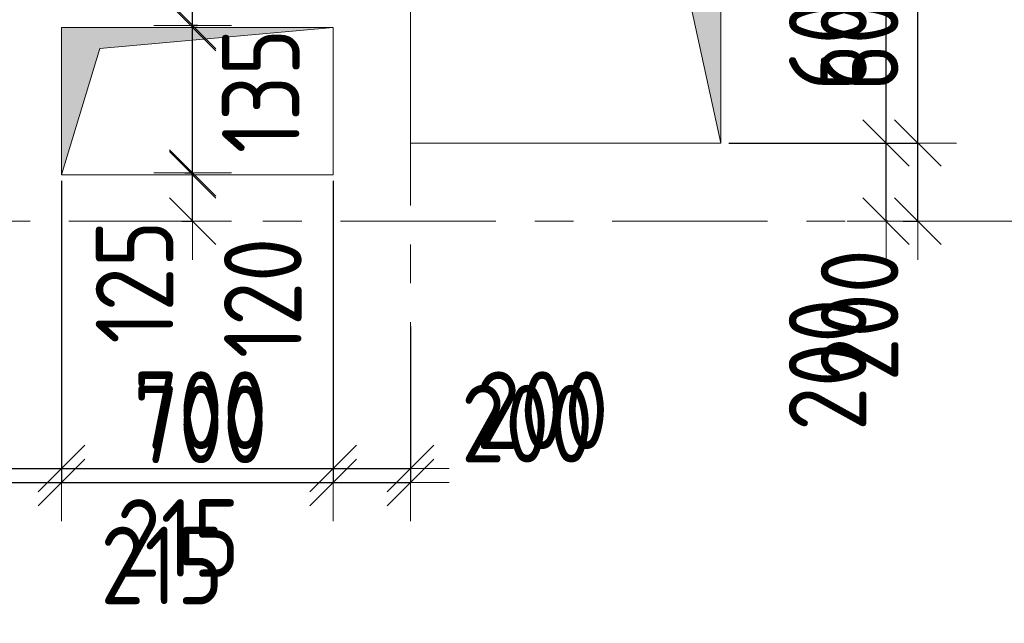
# Model space of a CAD drawing. Header units: metres. Extents: x -38 to 89, y -15 to 21.
# Tile 54 of 129: x 42.04 to 44.58, y 7.96 to 9.52. Entities that reach past the tile are written whole.
import ezdxf

# ---------------------------------------------------------------- set-up
doc = ezdxf.new("R2010")
doc.units = ezdxf.units.M
doc.header["$PDMODE"] = 65
doc.linetypes.add('______11', pattern=[0.5, 0.4, -0.05, 0, -0.05])
doc.linetypes.add('______5', pattern=[1.1, 0.8, -0.1, 0.1, -0.1])
for name, color, linetype, lineweight in [('XR$2$Осевая линия (1)', 7, '______5', 13), ('XR$3$Перекрытие (1)', 7, 'Continuous', 35), ('XR$4$Размерная линия (1)', 7, 'Continuous', 13), ('XR$5$Размерная линия (1)', 7, 'Continuous', 13)]:
    doc.layers.add(name, color=color, linetype=linetype, lineweight=lineweight)
doc.layers.add('XR$3$Макрос проема_ отверстия', color=7, linetype='Continuous', lineweight=13, true_color=0x2d2d2d)
doc.styles.add('ISOCPEUR', font='txt')
doc.dimstyles.new('DIMSTYLE_3', dxfattribs={"dimtxt": 0.2, "dimasz": 0.2, "dimexe": 0, "dimexo": 0, "dimgap": 0.1, "dimtad": 2, "dimdec": 0, "dimlfac": 1000, "dimrnd": 5, "dimzin": 12, "dimdsep": 46, "dimtxsty": 'ISOCPEUR', "dimblk1": 'ALL_ML_STRICH', "dimblk2": 'ALL_ML_STRICH', "dimsah": 1, "dimcen": 0, "dimclrd": 7, "dimclre": 256, "dimclrt": 7, "dimadec": 0, "dimazin": 0, "dimtfac": 1, "dimtdec": 0, "dimtix": 1, "dimtmove": 2, "dimatfit": 3, "dimfxl": 0, "dimtzin": 0, "dimlwd": 0, "dimlwe": -3, "dimarcsym": 0})
doc.dimstyles.new('DIMSTYLE_6', dxfattribs={"dimtxt": 0.2, "dimasz": 0.2, "dimexe": 0, "dimexo": 0, "dimgap": 0.1, "dimtad": 2, "dimdec": 0, "dimlfac": 1000, "dimrnd": 5, "dimzin": 12, "dimdsep": 46, "dimtxsty": 'ISOCPEUR', "dimblk1": 'ALL_ML_STRICH', "dimblk2": 'ALL_ML_STRICH', "dimsah": 1, "dimcen": 0, "dimclrd": 7, "dimclre": 256, "dimclrt": 7, "dimadec": 0, "dimazin": 0, "dimtfac": 1, "dimtdec": 0, "dimtix": 1, "dimtmove": 2, "dimatfit": 3, "dimfxl": 0, "dimtvp": 1.2, "dimtzin": 0, "dimlwd": 0, "dimlwe": -3, "dimarcsym": 0})
doc.dimstyles.new('DIMSTYLE_7', dxfattribs={"dimtxt": 0.2, "dimasz": 0.2, "dimexe": 0, "dimexo": 0, "dimgap": 0.1, "dimtad": 0, "dimdec": 0, "dimlfac": 1000, "dimrnd": 5, "dimzin": 12, "dimdsep": 46, "dimtxsty": 'ISOCPEUR', "dimblk1": 'ALL_ML_STRICH', "dimblk2": 'ALL_ML_STRICH', "dimsah": 1, "dimcen": 0, "dimclrd": 7, "dimclre": 256, "dimclrt": 7, "dimadec": 0, "dimazin": 0, "dimtfac": 1, "dimtdec": 0, "dimtix": 1, "dimtmove": 2, "dimatfit": 3, "dimfxl": 0, "dimtvp": 1.2, "dimtzin": 0, "dimlwd": 0, "dimlwe": -3, "dimarcsym": 0})

# ---------------------------------------------------------------- blocks, each defined once
blk = doc.blocks.new('Отображение проема', base_point=(-1.1579, -49.3094))
at = {"layer": 'XR$3$Макрос проема_ отверстия', "true_color": 0x000000, "transparency": 33554687}
blk.add_hatch(color=18, dxfattribs=at).paths.add_polyline_path([(-1.1579, -50.1094), (-1.0448, -49.4225), (-0.3579, -49.3094), (-1.1579, -49.3094)])
at = {"layer": 'XR$3$Макрос проема_ отверстия', "transparency": 33554687}
for p, q in [((-1.1579, -50.1094), (-1.1579, -49.3094)), ((-1.1579, -49.3094), (-0.3579, -49.3094)), ((-1.0448, -49.4225), (-0.3579, -49.3094)), ((-1.1579, -50.1094), (-1.0448, -49.4225))]:
    blk.add_line(p, q, dxfattribs=at)
blk = doc.blocks.new('ALL_ML_STRICH')
at = {"color": 0, "linetype": 'ByBlock', "lineweight": -2}
for p, q in [((0, -0.5), (0, 0.5)), ((-0.3, -0.3), (0.3, 0.3)), ((-1, 0), (0.5, 0))]:
    blk.add_line(p, q, dxfattribs=at)
blk = doc.blocks.new('*D199')
at = {"layer": 'DEFPOINTS', "color": 7, "linetype": 'Continuous', "lineweight": 13, "transparency": 33554687}
for p in [(42.489, 9.1242), (42.481, 9), (42.4887, 9)]:
    blk.add_point(p, dxfattribs=at)
at = {"layer": 'XR$4$Размерная линия (1)', "color": 9, "linetype": 'Continuous', "lineweight": -2, "true_color": 0xc7c7c7, "transparency": 33554687}
for p, q in [((42.469, 9.1242), (42.4887, 9.1242)), ((42.461, 9), (42.4887, 9))]:
    blk.add_line(p, q, dxfattribs=at)
at = {"layer": 'XR$4$Размерная линия (1)', "color": 7, "linetype": 'Continuous', "lineweight": -2, "transparency": 33554687}
blk.add_line((42.4887, 9), (42.4887, 9.1242), dxfattribs=at)
at = {"layer": 'XR$4$Размерная линия (1)', "color": 7, "linetype": 'Continuous', "lineweight": 13, "transparency": 33554687, "xscale": 0.2, "yscale": 0.2, "zscale": 0.2}
for p, rotation in [((42.4887, 9.1242), 90), ((42.4887, 9), 270)]:
    blk.add_blockref('ALL_ML_STRICH', p, dxfattribs=dict(at, rotation=rotation))
at = {"layer": 'XR$4$Размерная линия (1)', "color": 7, "linetype": 'Continuous', "lineweight": 13, "transparency": 33554687, "insert": (42.3391, 8.843), "char_height": 0.2, "width": 0.5, "attachment_point": 5, "rotation": 90, "style": 'ISOCPEUR'}
blk.add_mtext('\\W0.83;\\A1;{125}', dxfattribs=at)
blk = doc.blocks.new('*D200')
at = {"layer": 'DEFPOINTS', "color": 7, "linetype": 'Continuous', "lineweight": 13, "transparency": 33554687}
for p in [(42.5209, 9.5042), (42.4887, 9.1242), (42.489, 9.1242)]:
    blk.add_point(p, dxfattribs=at)
at = {"layer": 'XR$4$Размерная линия (1)', "color": 9, "linetype": 'Continuous', "lineweight": -2, "true_color": 0xc7c7c7, "transparency": 33554687}
for p, q in [((42.5009, 9.5042), (42.4887, 9.5042)), ((42.469, 9.1242), (42.4887, 9.1242))]:
    blk.add_line(p, q, dxfattribs=at)
at = {"layer": 'XR$4$Размерная линия (1)', "color": 7, "linetype": 'Continuous', "lineweight": -2, "transparency": 33554687}
blk.add_line((42.4887, 9.1242), (42.4887, 9.5042), dxfattribs=at)
at = {"layer": 'XR$4$Размерная линия (1)', "color": 7, "linetype": 'Continuous', "lineweight": 13, "transparency": 33554687, "xscale": 0.2, "yscale": 0.2, "zscale": 0.2}
for p, rotation in [((42.4887, 9.5042), 90), ((42.4887, 9.1242), 270)]:
    blk.add_blockref('ALL_ML_STRICH', p, dxfattribs=dict(at, rotation=rotation))
at = {"layer": 'XR$4$Размерная линия (1)', "color": 7, "linetype": 'Continuous', "lineweight": 13, "transparency": 33554687, "insert": (42.1578, 9.7627), "char_height": 0.2, "width": 0.5, "attachment_point": 5, "rotation": 90, "style": 'ISOCPEUR'}
blk.add_mtext('\\W0.83;\\A1;{380}', dxfattribs=at)
blk = doc.blocks.new('*D201')
at = {"layer": 'DEFPOINTS', "color": 7, "linetype": 'Continuous', "lineweight": 13, "transparency": 33554687}
for p in [(42.6525, 9.6396), (42.4887, 9.5042), (42.5209, 9.5042)]:
    blk.add_point(p, dxfattribs=at)
at = {"layer": 'XR$4$Размерная линия (1)', "color": 9, "linetype": 'Continuous', "lineweight": -2, "true_color": 0xc7c7c7, "transparency": 33554687}
for p, q in [((42.6325, 9.6396), (42.4887, 9.6396)), ((42.5009, 9.5042), (42.4887, 9.5042))]:
    blk.add_line(p, q, dxfattribs=at)
at = {"layer": 'XR$4$Размерная линия (1)', "color": 7, "linetype": 'Continuous', "lineweight": -2, "transparency": 33554687}
blk.add_line((42.4887, 9.5042), (42.4887, 9.6396), dxfattribs=at)
at = {"layer": 'XR$4$Размерная линия (1)', "color": 7, "linetype": 'Continuous', "lineweight": 13, "transparency": 33554687, "xscale": 0.2, "yscale": 0.2, "zscale": 0.2}
for p, rotation in [((42.4887, 9.6396), 90), ((42.4887, 9.5042), 270)]:
    blk.add_blockref('ALL_ML_STRICH', p, dxfattribs=dict(at, rotation=rotation))
at = {"layer": 'XR$4$Размерная линия (1)', "color": 7, "linetype": 'Continuous', "lineweight": 13, "transparency": 33554687, "insert": (42.6643, 9.3356), "char_height": 0.2, "width": 0.5, "attachment_point": 5, "rotation": 90, "style": 'ISOCPEUR'}
blk.add_mtext('\\W0.83;\\A1;{135}', dxfattribs=at)
blk = doc.blocks.new('*D208')
at = {"layer": 'DEFPOINTS', "color": 7, "linetype": 'Continuous', "lineweight": 13, "transparency": 33554687}
for p in [(41.9356, 9.3592), (42.1506, 9.1242), (41.9356, 8.3264)]:
    blk.add_point(p, dxfattribs=at)
at = {"layer": 'XR$4$Размерная линия (1)', "color": 9, "linetype": 'Continuous', "lineweight": -2, "true_color": 0xc7c7c7, "transparency": 33554687}
for p, q in [((41.9356, 9.3392), (41.9356, 8.3264)), ((42.1506, 9.1042), (42.1506, 8.3264))]:
    blk.add_line(p, q, dxfattribs=at)
at = {"layer": 'XR$4$Размерная линия (1)', "color": 7, "linetype": 'Continuous', "lineweight": -2, "transparency": 33554687}
blk.add_line((41.9356, 8.3264), (42.1506, 8.3264), dxfattribs=at)
at = {"layer": 'XR$4$Размерная линия (1)', "color": 7, "linetype": 'Continuous', "lineweight": 13, "transparency": 33554687, "xscale": 0.2, "yscale": 0.2, "zscale": 0.2, "rotation": 180}
blk.add_blockref('ALL_ML_STRICH', (41.9356, 8.3264), dxfattribs=at)
at = {"layer": 'XR$4$Размерная линия (1)', "color": 7, "linetype": 'Continuous', "lineweight": 13, "transparency": 33554687, "xscale": 0.2, "yscale": 0.2, "zscale": 0.2}
blk.add_blockref('ALL_ML_STRICH', (42.1506, 8.3264), dxfattribs=at)
at = {"layer": 'XR$4$Размерная линия (1)', "color": 7, "linetype": 'Continuous', "lineweight": 13, "transparency": 33554687, "insert": (42.4098, 8.1125), "char_height": 0.2, "width": 0.5, "attachment_point": 5, "style": 'ISOCPEUR'}
blk.add_mtext('\\W0.83;\\A1;{215}', dxfattribs=at)
blk = doc.blocks.new('*D209')
at = {"layer": 'DEFPOINTS', "color": 7, "linetype": 'Continuous', "lineweight": 13, "transparency": 33554687}
for p in [(42.1506, 9.1242), (42.8506, 9.1242), (42.1506, 8.3264)]:
    blk.add_point(p, dxfattribs=at)
at = {"layer": 'XR$4$Размерная линия (1)', "color": 9, "linetype": 'Continuous', "lineweight": -2, "true_color": 0xc7c7c7, "transparency": 33554687}
for p, q in [((42.1506, 9.1042), (42.1506, 8.3264)), ((42.8506, 9.1042), (42.8506, 8.3264))]:
    blk.add_line(p, q, dxfattribs=at)
at = {"layer": 'XR$4$Размерная линия (1)', "color": 7, "linetype": 'Continuous', "lineweight": -2, "transparency": 33554687}
blk.add_line((42.1506, 8.3264), (42.8506, 8.3264), dxfattribs=at)
at = {"layer": 'XR$4$Размерная линия (1)', "color": 7, "linetype": 'Continuous', "lineweight": 13, "transparency": 33554687, "xscale": 0.2, "yscale": 0.2, "zscale": 0.2, "rotation": 180}
blk.add_blockref('ALL_ML_STRICH', (42.1506, 8.3264), dxfattribs=at)
at = {"layer": 'XR$4$Размерная линия (1)', "color": 7, "linetype": 'Continuous', "lineweight": 13, "transparency": 33554687, "xscale": 0.2, "yscale": 0.2, "zscale": 0.2}
blk.add_blockref('ALL_ML_STRICH', (42.8506, 8.3264), dxfattribs=at)
at = {"layer": 'XR$4$Размерная линия (1)', "color": 7, "linetype": 'Continuous', "lineweight": 13, "transparency": 33554687, "insert": (42.5089, 8.4764), "char_height": 0.2, "width": 0.5, "attachment_point": 5, "style": 'ISOCPEUR'}
blk.add_mtext('\\W0.83;\\A1;{700}', dxfattribs=at)
blk = doc.blocks.new('*D210')
at = {"layer": 'DEFPOINTS', "color": 7, "linetype": 'Continuous', "lineweight": 13, "transparency": 33554687}
for p in [(42.8506, 9.1242), (43.05, 8.7481), (42.8506, 8.3264)]:
    blk.add_point(p, dxfattribs=at)
at = {"layer": 'XR$4$Размерная линия (1)', "color": 9, "linetype": 'Continuous', "lineweight": -2, "true_color": 0xc7c7c7, "transparency": 33554687}
for p, q in [((42.8506, 9.1042), (42.8506, 8.3264)), ((43.05, 8.7281), (43.05, 8.3264))]:
    blk.add_line(p, q, dxfattribs=at)
at = {"layer": 'XR$4$Размерная линия (1)', "color": 7, "linetype": 'Continuous', "lineweight": -2, "transparency": 33554687}
blk.add_line((42.8506, 8.3264), (43.05, 8.3264), dxfattribs=at)
at = {"layer": 'XR$4$Размерная линия (1)', "color": 7, "linetype": 'Continuous', "lineweight": 13, "transparency": 33554687, "xscale": 0.2, "yscale": 0.2, "zscale": 0.2, "rotation": 180}
blk.add_blockref('ALL_ML_STRICH', (42.8506, 8.3264), dxfattribs=at)
at = {"layer": 'XR$4$Размерная линия (1)', "color": 7, "linetype": 'Continuous', "lineweight": 13, "transparency": 33554687, "xscale": 0.2, "yscale": 0.2, "zscale": 0.2}
blk.add_blockref('ALL_ML_STRICH', (43.05, 8.3264), dxfattribs=at)
at = {"layer": 'XR$4$Размерная линия (1)', "color": 7, "linetype": 'Continuous', "lineweight": 13, "transparency": 33554687, "insert": (43.3508, 8.4782), "char_height": 0.2, "width": 0.5, "attachment_point": 5, "style": 'ISOCPEUR'}
blk.add_mtext('\\W0.83;\\A1;{200}', dxfattribs=at)
blk = doc.blocks.new('*D331')
at = {"layer": 'DEFPOINTS', "color": 7, "linetype": 'Continuous', "lineweight": 13, "transparency": 33554687}
for p in [(43.85, 9.2015), (44.2997, 9), (44.3571, 9)]:
    blk.add_point(p, dxfattribs=at)
at = {"layer": 'XR$4$Размерная линия (1)', "color": 9, "linetype": 'Continuous', "lineweight": -2, "true_color": 0xc7c7c7, "transparency": 33554687}
for p, q in [((43.87, 9.2015), (44.3571, 9.2015)), ((44.3197, 9), (44.3571, 9))]:
    blk.add_line(p, q, dxfattribs=at)
at = {"layer": 'XR$4$Размерная линия (1)', "color": 7, "linetype": 'Continuous', "lineweight": -2, "transparency": 33554687}
blk.add_line((44.3571, 9), (44.3571, 9.2015), dxfattribs=at)
at = {"layer": 'XR$4$Размерная линия (1)', "color": 7, "linetype": 'Continuous', "lineweight": 13, "transparency": 33554687, "xscale": 0.2, "yscale": 0.2, "zscale": 0.2}
for p, rotation in [((44.3571, 9.2015), 90), ((44.3571, 9), 270)]:
    blk.add_blockref('ALL_ML_STRICH', p, dxfattribs=dict(at, rotation=rotation))
at = {"layer": 'XR$4$Размерная линия (1)', "color": 7, "linetype": 'Continuous', "lineweight": 13, "transparency": 33554687, "insert": (44.2072, 8.7573), "char_height": 0.2, "width": 0.5, "attachment_point": 5, "rotation": 90, "style": 'ISOCPEUR'}
blk.add_mtext('\\W0.83;\\A1;{200}', dxfattribs=at)
blk = doc.blocks.new('*D332')
at = {"layer": 'DEFPOINTS', "color": 7, "linetype": 'Continuous', "lineweight": 13, "transparency": 33554687}
for p in [(43.85, 9.8015), (43.85, 9.2015), (44.3571, 9.2015)]:
    blk.add_point(p, dxfattribs=at)
at = {"layer": 'XR$4$Размерная линия (1)', "color": 9, "linetype": 'Continuous', "lineweight": -2, "true_color": 0xc7c7c7, "transparency": 33554687}
for p, q in [((43.87, 9.8015), (44.3571, 9.8015)), ((43.87, 9.2015), (44.3571, 9.2015))]:
    blk.add_line(p, q, dxfattribs=at)
at = {"layer": 'XR$4$Размерная линия (1)', "color": 7, "linetype": 'Continuous', "lineweight": -2, "transparency": 33554687}
blk.add_line((44.3571, 9.2015), (44.3571, 9.8015), dxfattribs=at)
at = {"layer": 'XR$4$Размерная линия (1)', "color": 7, "linetype": 'Continuous', "lineweight": 13, "transparency": 33554687, "xscale": 0.2, "yscale": 0.2, "zscale": 0.2}
for p, rotation in [((44.3571, 9.8015), 90), ((44.3571, 9.2015), 270)]:
    blk.add_blockref('ALL_ML_STRICH', p, dxfattribs=dict(at, rotation=rotation))
at = {"layer": 'XR$4$Размерная линия (1)', "color": 7, "linetype": 'Continuous', "lineweight": 13, "transparency": 33554687, "insert": (44.2071, 9.5099), "char_height": 0.2, "width": 0.5, "attachment_point": 5, "rotation": 90, "style": 'ISOCPEUR'}
blk.add_mtext('\\W0.83;\\A1;{600}', dxfattribs=at)
blk = doc.blocks.new('*D417')
at = {"layer": 'DEFPOINTS', "color": 7, "linetype": 'Continuous', "lineweight": 13, "transparency": 33554687}
for p in [(43.7428, 7.4), (43.6687, 7.27), (43.7178, 7.27)]:
    blk.add_point(p, dxfattribs=at)
at = {"layer": 'XR$5$Размерная линия (1)', "color": 9, "linetype": 'Continuous', "lineweight": -2, "true_color": 0xc7c7c7, "transparency": 33554687}
for p, q in [((43.7228, 7.4), (43.6687, 7.4)), ((43.6978, 7.27), (43.6687, 7.27))]:
    blk.add_line(p, q, dxfattribs=at)
at = {"layer": 'XR$5$Размерная линия (1)', "color": 7, "linetype": 'Continuous', "lineweight": -2, "transparency": 33554687}
blk.add_line((43.6687, 7.27), (43.6687, 7.4), dxfattribs=at)
at = {"layer": 'XR$5$Размерная линия (1)', "color": 7, "linetype": 'Continuous', "lineweight": 13, "transparency": 33554687, "xscale": 0.2, "yscale": 0.2, "zscale": 0.2}
for p, rotation in [((43.6687, 7.4), 90), ((43.6687, 7.27), 270)]:
    blk.add_blockref('ALL_ML_STRICH', p, dxfattribs=dict(at, rotation=rotation))
at = {"layer": 'XR$5$Размерная линия (1)', "color": 7, "linetype": 'Continuous', "lineweight": 13, "transparency": 33554687, "insert": (43.5199, 7.7649), "char_height": 0.2, "width": 0.5, "attachment_point": 5, "rotation": 90, "style": 'ISOCPEUR'}
blk.add_mtext('\\W0.83;\\A1;{130}', dxfattribs=at)
blk = doc.blocks.new('*D582')
at = {"layer": 'DEFPOINTS', "color": 7, "linetype": 'Continuous', "lineweight": 13, "transparency": 33554687}
for p in [(41.9356, 9.3592), (42.1506, 9.1192), (41.9356, 8.3627)]:
    blk.add_point(p, dxfattribs=at)
at = {"layer": 'XR$5$Размерная линия (1)', "color": 9, "linetype": 'Continuous', "lineweight": -2, "true_color": 0xc7c7c7, "transparency": 33554687}
for p, q in [((41.9356, 9.3392), (41.9356, 8.3627)), ((42.1506, 9.0992), (42.1506, 8.3627))]:
    blk.add_line(p, q, dxfattribs=at)
at = {"layer": 'XR$5$Размерная линия (1)', "color": 7, "linetype": 'Continuous', "lineweight": -2, "transparency": 33554687}
blk.add_line((41.9356, 8.3627), (42.1506, 8.3627), dxfattribs=at)
at = {"layer": 'XR$5$Размерная линия (1)', "color": 7, "linetype": 'Continuous', "lineweight": 13, "transparency": 33554687, "xscale": 0.2, "yscale": 0.2, "zscale": 0.2, "rotation": 180}
blk.add_blockref('ALL_ML_STRICH', (41.9356, 8.3627), dxfattribs=at)
at = {"layer": 'XR$5$Размерная линия (1)', "color": 7, "linetype": 'Continuous', "lineweight": 13, "transparency": 33554687, "xscale": 0.2, "yscale": 0.2, "zscale": 0.2}
blk.add_blockref('ALL_ML_STRICH', (42.1506, 8.3627), dxfattribs=at)
at = {"layer": 'XR$5$Размерная линия (1)', "color": 7, "linetype": 'Continuous', "lineweight": 13, "transparency": 33554687, "insert": (42.4517, 8.1835), "char_height": 0.2, "width": 0.5, "attachment_point": 5, "style": 'ISOCPEUR'}
blk.add_mtext('\\W0.83;\\A1;{215}', dxfattribs=at)
blk = doc.blocks.new('*D583')
at = {"layer": 'DEFPOINTS', "color": 7, "linetype": 'Continuous', "lineweight": 13, "transparency": 33554687}
for p in [(42.1506, 9.1192), (42.8506, 9.1192), (42.1506, 8.3627)]:
    blk.add_point(p, dxfattribs=at)
at = {"layer": 'XR$5$Размерная линия (1)', "color": 9, "linetype": 'Continuous', "lineweight": -2, "true_color": 0xc7c7c7, "transparency": 33554687}
for p, q in [((42.1506, 9.0992), (42.1506, 8.3627)), ((42.8506, 9.0992), (42.8506, 8.3627))]:
    blk.add_line(p, q, dxfattribs=at)
at = {"layer": 'XR$5$Размерная линия (1)', "color": 7, "linetype": 'Continuous', "lineweight": -2, "transparency": 33554687}
blk.add_line((42.1506, 8.3627), (42.8506, 8.3627), dxfattribs=at)
at = {"layer": 'XR$5$Размерная линия (1)', "color": 7, "linetype": 'Continuous', "lineweight": 13, "transparency": 33554687, "xscale": 0.2, "yscale": 0.2, "zscale": 0.2, "rotation": 180}
blk.add_blockref('ALL_ML_STRICH', (42.1506, 8.3627), dxfattribs=at)
at = {"layer": 'XR$5$Размерная линия (1)', "color": 7, "linetype": 'Continuous', "lineweight": 13, "transparency": 33554687, "xscale": 0.2, "yscale": 0.2, "zscale": 0.2}
blk.add_blockref('ALL_ML_STRICH', (42.8506, 8.3627), dxfattribs=at)
at = {"layer": 'XR$5$Размерная линия (1)', "color": 7, "linetype": 'Continuous', "lineweight": 13, "transparency": 33554687, "insert": (42.5089, 8.5127), "char_height": 0.2, "width": 0.5, "attachment_point": 5, "style": 'ISOCPEUR'}
blk.add_mtext('\\W0.83;\\A1;{700}', dxfattribs=at)
blk = doc.blocks.new('*D584')
at = {"layer": 'DEFPOINTS', "color": 7, "linetype": 'Continuous', "lineweight": 13, "transparency": 33554687}
for p in [(42.8506, 9.1192), (43.05, 8.7481), (42.8506, 8.3627)]:
    blk.add_point(p, dxfattribs=at)
at = {"layer": 'XR$5$Размерная линия (1)', "color": 9, "linetype": 'Continuous', "lineweight": -2, "true_color": 0xc7c7c7, "transparency": 33554687}
for p, q in [((42.8506, 9.0992), (42.8506, 8.3627)), ((43.05, 8.7281), (43.05, 8.3627))]:
    blk.add_line(p, q, dxfattribs=at)
at = {"layer": 'XR$5$Размерная линия (1)', "color": 7, "linetype": 'Continuous', "lineweight": -2, "transparency": 33554687}
blk.add_line((42.8506, 8.3627), (43.05, 8.3627), dxfattribs=at)
at = {"layer": 'XR$5$Размерная линия (1)', "color": 7, "linetype": 'Continuous', "lineweight": 13, "transparency": 33554687, "xscale": 0.2, "yscale": 0.2, "zscale": 0.2, "rotation": 180}
blk.add_blockref('ALL_ML_STRICH', (42.8506, 8.3627), dxfattribs=at)
at = {"layer": 'XR$5$Размерная линия (1)', "color": 7, "linetype": 'Continuous', "lineweight": 13, "transparency": 33554687, "xscale": 0.2, "yscale": 0.2, "zscale": 0.2}
blk.add_blockref('ALL_ML_STRICH', (43.05, 8.3627), dxfattribs=at)
at = {"layer": 'XR$5$Размерная линия (1)', "color": 7, "linetype": 'Continuous', "lineweight": 13, "transparency": 33554687, "insert": (43.3897, 8.5127), "char_height": 0.2, "width": 0.5, "attachment_point": 5, "style": 'ISOCPEUR'}
blk.add_mtext('\\W0.83;\\A1;{200}', dxfattribs=at)
blk = doc.blocks.new('*D587')
at = {"layer": 'DEFPOINTS', "color": 7, "linetype": 'Continuous', "lineweight": 13, "transparency": 33554687}
for p in [(42.489, 9.1192), (42.481, 9), (42.4887, 9)]:
    blk.add_point(p, dxfattribs=at)
at = {"layer": 'XR$5$Размерная линия (1)', "color": 9, "linetype": 'Continuous', "lineweight": -2, "true_color": 0xc7c7c7, "transparency": 33554687}
for p, q in [((42.4887, 9.1192), (42.4887, 9.1192)), ((42.4887, 9), (42.4887, 9))]:
    blk.add_line(p, q, dxfattribs=at)
at = {"layer": 'XR$5$Размерная линия (1)', "color": 7, "linetype": 'Continuous', "lineweight": -2, "transparency": 33554687}
blk.add_line((42.4887, 9), (42.4887, 9.1192), dxfattribs=at)
at = {"layer": 'XR$5$Размерная линия (1)', "color": 7, "linetype": 'Continuous', "lineweight": 13, "transparency": 33554687, "xscale": 0.2, "yscale": 0.2, "zscale": 0.2}
for p, rotation in [((42.4887, 9.1192), 90), ((42.4887, 9), 270)]:
    blk.add_blockref('ALL_ML_STRICH', p, dxfattribs=dict(at, rotation=rotation))
at = {"layer": 'XR$5$Размерная линия (1)', "color": 7, "linetype": 'Continuous', "lineweight": 13, "transparency": 33554687, "insert": (42.6695, 8.802), "char_height": 0.2, "width": 0.5, "attachment_point": 5, "rotation": 90, "style": 'ISOCPEUR'}
blk.add_mtext('\\W0.83;\\A1;{120}', dxfattribs=at)
blk = doc.blocks.new('*D588')
at = {"layer": 'DEFPOINTS', "color": 7, "linetype": 'Continuous', "lineweight": 13, "transparency": 33554687}
for p in [(42.5209, 9.4992), (42.4887, 9.1192), (42.489, 9.1192)]:
    blk.add_point(p, dxfattribs=at)
at = {"layer": 'XR$5$Размерная линия (1)', "color": 9, "linetype": 'Continuous', "lineweight": -2, "true_color": 0xc7c7c7, "transparency": 33554687}
for p, q in [((42.5009, 9.4992), (42.4887, 9.4992)), ((42.4887, 9.1192), (42.4887, 9.1192))]:
    blk.add_line(p, q, dxfattribs=at)
at = {"layer": 'XR$5$Размерная линия (1)', "color": 7, "linetype": 'Continuous', "lineweight": -2, "transparency": 33554687}
blk.add_line((42.4887, 9.1192), (42.4887, 9.4992), dxfattribs=at)
at = {"layer": 'XR$5$Размерная линия (1)', "color": 7, "linetype": 'Continuous', "lineweight": 13, "transparency": 33554687, "xscale": 0.2, "yscale": 0.2, "zscale": 0.2}
for p, rotation in [((42.4887, 9.4992), 90), ((42.4887, 9.1192), 270)]:
    blk.add_blockref('ALL_ML_STRICH', p, dxfattribs=dict(at, rotation=rotation))
at = {"layer": 'XR$5$Размерная линия (1)', "color": 7, "linetype": 'Continuous', "lineweight": 13, "transparency": 33554687, "insert": (41.7503, 9.8188), "char_height": 0.2, "width": 0.5, "attachment_point": 5, "rotation": 90, "style": 'ISOCPEUR'}
blk.add_mtext('\\W0.83;\\A1;{380}', dxfattribs=at)
blk = doc.blocks.new('*D589')
at = {"layer": 'DEFPOINTS', "color": 7, "linetype": 'Continuous', "lineweight": 13, "transparency": 33554687}
for p in [(42.6525, 9.6396), (42.4887, 9.4992), (42.5209, 9.4992)]:
    blk.add_point(p, dxfattribs=at)
at = {"layer": 'XR$5$Размерная линия (1)', "color": 9, "linetype": 'Continuous', "lineweight": -2, "true_color": 0xc7c7c7, "transparency": 33554687}
for p, q in [((42.6325, 9.6396), (42.4887, 9.6396)), ((42.5009, 9.4992), (42.4887, 9.4992))]:
    blk.add_line(p, q, dxfattribs=at)
at = {"layer": 'XR$5$Размерная линия (1)', "color": 7, "linetype": 'Continuous', "lineweight": -2, "transparency": 33554687}
blk.add_line((42.4887, 9.4992), (42.4887, 9.6396), dxfattribs=at)
at = {"layer": 'XR$5$Размерная линия (1)', "color": 7, "linetype": 'Continuous', "lineweight": 13, "transparency": 33554687, "xscale": 0.2, "yscale": 0.2, "zscale": 0.2}
for p, rotation in [((42.4887, 9.6396), 90), ((42.4887, 9.4992), 270)]:
    blk.add_blockref('ALL_ML_STRICH', p, dxfattribs=dict(at, rotation=rotation))
at = {"layer": 'XR$5$Размерная линия (1)', "color": 7, "linetype": 'Continuous', "lineweight": 13, "transparency": 33554687, "insert": (42.6545, 9.8208), "char_height": 0.2, "width": 0.5, "attachment_point": 5, "rotation": 90, "style": 'ISOCPEUR'}
blk.add_mtext('\\W0.83;\\A1;{140}', dxfattribs=at)
blk = doc.blocks.new('*D653')
at = {"layer": 'DEFPOINTS', "color": 7, "linetype": 'Continuous', "lineweight": 13, "transparency": 33554687}
for p in [(43.85, 9.2015), (44.2752, 9), (44.2997, 9)]:
    blk.add_point(p, dxfattribs=at)
at = {"layer": 'XR$5$Размерная линия (1)', "color": 9, "linetype": 'Continuous', "lineweight": -2, "true_color": 0xc7c7c7, "transparency": 33554687}
for p, q in [((43.87, 9.2015), (44.2752, 9.2015)), ((44.2797, 9), (44.2752, 9))]:
    blk.add_line(p, q, dxfattribs=at)
at = {"layer": 'XR$5$Размерная линия (1)', "color": 7, "linetype": 'Continuous', "lineweight": -2, "transparency": 33554687}
blk.add_line((44.2752, 9), (44.2752, 9.2015), dxfattribs=at)
at = {"layer": 'XR$5$Размерная линия (1)', "color": 7, "linetype": 'Continuous', "lineweight": 13, "transparency": 33554687, "xscale": 0.2, "yscale": 0.2, "zscale": 0.2}
for p, rotation in [((44.2752, 9.2015), 90), ((44.2752, 9), 270)]:
    blk.add_blockref('ALL_ML_STRICH', p, dxfattribs=dict(at, rotation=rotation))
at = {"layer": 'XR$5$Размерная линия (1)', "color": 7, "linetype": 'Continuous', "lineweight": 13, "transparency": 33554687, "insert": (44.1248, 8.6298), "char_height": 0.2, "width": 0.5, "attachment_point": 5, "rotation": 90, "style": 'ISOCPEUR'}
blk.add_mtext('\\W0.83;\\A1;{200}', dxfattribs=at)
blk = doc.blocks.new('*D654')
at = {"layer": 'DEFPOINTS', "color": 7, "linetype": 'Continuous', "lineweight": 13, "transparency": 33554687}
for p in [(43.85, 9.8015), (43.85, 9.2015), (44.2752, 9.2015)]:
    blk.add_point(p, dxfattribs=at)
at = {"layer": 'XR$5$Размерная линия (1)', "color": 9, "linetype": 'Continuous', "lineweight": -2, "true_color": 0xc7c7c7, "transparency": 33554687}
for p, q in [((43.87, 9.8015), (44.2752, 9.8015)), ((43.87, 9.2015), (44.2752, 9.2015))]:
    blk.add_line(p, q, dxfattribs=at)
at = {"layer": 'XR$5$Размерная линия (1)', "color": 7, "linetype": 'Continuous', "lineweight": -2, "transparency": 33554687}
blk.add_line((44.2752, 9.2015), (44.2752, 9.8015), dxfattribs=at)
at = {"layer": 'XR$5$Размерная линия (1)', "color": 7, "linetype": 'Continuous', "lineweight": 13, "transparency": 33554687, "xscale": 0.2, "yscale": 0.2, "zscale": 0.2}
for p, rotation in [((44.2752, 9.8015), 90), ((44.2752, 9.2015), 270)]:
    blk.add_blockref('ALL_ML_STRICH', p, dxfattribs=dict(at, rotation=rotation))
at = {"layer": 'XR$5$Размерная линия (1)', "color": 7, "linetype": 'Continuous', "lineweight": 13, "transparency": 33554687, "insert": (44.1252, 9.5099), "char_height": 0.2, "width": 0.5, "attachment_point": 5, "rotation": 90, "style": 'ISOCPEUR'}
blk.add_mtext('\\W0.83;\\A1;{600}', dxfattribs=at)

msp = doc.modelspace()

# ---------------------------------------------------------------- linework, layer by layer
at = {"layer": 'XR$2$Осевая линия (1)', "color": 253, "linetype": '______11', "lineweight": 13, "true_color": 0xa0a0a0, "transparency": 33554687}
for p, q in [((43.05, 8.34), (43.05, 19.78)), ((-2.63, 9), (62.6, 9))]:
    msp.add_line(p, q, dxfattribs=at)
at = {"layer": 'XR$3$Перекрытие (1)', "color": 7, "linetype": 'Continuous', "lineweight": 13, "transparency": 33554687}
for p, q in [((43.05, 9.8015), (43.05, 9.2015)), ((43.85, 9.2015), (43.85, 9.8015)), ((42.8506, 9.4992), (42.1506, 9.4992)), ((42.1506, 9.4992), (42.1506, 9.1192)), ((42.8506, 9.1192), (42.8506, 9.4992)), ((43.05, 9.2015), (43.85, 9.2015)), ((42.1506, 9.1192), (42.8506, 9.1192))]:
    msp.add_line(p, q, dxfattribs=at)

# ---------------------------------------------------------------- block references
at = {"layer": 'XR$3$Макрос проема_ отверстия', "transparency": 33554687, "xscale": 0.7499999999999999, "rotation": 270}
msp.add_blockref('Отображение проема', (43.85, 9.8015), dxfattribs=at)
at = {"layer": 'XR$3$Макрос проема_ отверстия', "transparency": 33554687, "xscale": -0.4749999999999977, "yscale": 0.8749999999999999, "rotation": 89.99999999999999}
msp.add_blockref('Отображение проема', (42.1506, 9.4992), dxfattribs=at)

# ---------------------------------------------------------------- dimensions: what is measured, and where the dimension line sits
at = {"layer": 'XR$4$Размерная линия (1)', "color": 7, "linetype": 'Continuous', "lineweight": 13, "transparency": 33554687}
for base, p1, p2, dimstyle, picture, middle in [((42.4887, 9.5042), (42.469, 9.1242), (42.5009, 9.5042), 'DIMSTYLE_6', '*D200', (42.1578, 9.7627)), ((44.3571, 9.8015), (43.87, 9.2015), (43.87, 9.8015), 'DIMSTYLE_3', '*D332', (44.2071, 9.5099)), ((42.4887, 9.6396), (42.5009, 9.5042), (42.6325, 9.6396), 'DIMSTYLE_7', '*D201', (42.6643, 9.3356)), ((44.35712, 9.20153), (44.3197, 9), (43.87, 9.20153), 'DIMSTYLE_6', '*D331', (44.20719, 8.75731)), ((42.4887, 9.1242), (42.461, 9), (42.469, 9.1242), 'DIMSTYLE_6', '*D199', (42.3391, 8.843))]:
    dim = msp.add_linear_dim(base=base, p1=p1, p2=p2, angle=90, dimstyle=dimstyle, override={"dimpost": '<>', "dimclrd": 7, "dimclre": 9, "dimclrt": 7, "dimlwd": 0, "dimlwe": 65533}, dxfattribs=at)
    dim.commit()
    dim.dimension.update_dxf_attribs({"geometry": picture, "text_midpoint": middle, "dimtype": 160})
for base, p1, p2, dimstyle, picture, middle in [((42.1506, 8.3264), (41.9356, 9.3392), (42.1506, 9.1042), 'DIMSTYLE_7', '*D208', (42.4098, 8.1125)), ((42.8506, 8.3264), (42.1506, 9.1042), (42.8506, 9.1042), 'DIMSTYLE_3', '*D209', (42.5089, 8.4764)), ((43.05, 8.3264), (42.8506, 9.1042), (43.05, 8.7281), 'DIMSTYLE_6', '*D210', (43.3508, 8.4782))]:
    dim = msp.add_linear_dim(base=base, p1=p1, p2=p2, dimstyle=dimstyle, override={"dimpost": '<>', "dimclrd": 7, "dimclre": 9, "dimclrt": 7, "dimlwd": 0, "dimlwe": 65533}, dxfattribs=at)
    dim.commit()
    dim.dimension.update_dxf_attribs({"geometry": picture, "text_midpoint": middle, "dimtype": 160})
at = {"layer": 'XR$5$Размерная линия (1)', "color": 7, "linetype": 'Continuous', "lineweight": 13, "transparency": 33554687}
for base, p1, p2, dimstyle, picture, middle in [((42.4887, 9.4992), (42.4887, 9.1192), (42.5009, 9.4992), 'DIMSTYLE_6', '*D588', (41.7503, 9.8188)), ((42.4887, 9.6396), (42.5009, 9.4992), (42.6325, 9.6396), 'DIMSTYLE_7', '*D589', (42.6545, 9.8208)), ((44.2752, 9.8015), (43.87, 9.2015), (43.87, 9.8015), 'DIMSTYLE_3', '*D654', (44.1252, 9.5099)), ((44.27517, 9.20153), (44.2797, 9), (43.87, 9.20153), 'DIMSTYLE_6', '*D653', (44.12477, 8.62983)), ((42.4887, 9.1192), (42.4887, 9), (42.4887, 9.1192), 'DIMSTYLE_7', '*D587', (42.6695, 8.802)), ((43.6687, 7.4), (43.6978, 7.27), (43.7228, 7.4), 'DIMSTYLE_6', '*D417', (43.5199, 7.7649))]:
    dim = msp.add_linear_dim(base=base, p1=p1, p2=p2, angle=90, dimstyle=dimstyle, override={"dimpost": '<>', "dimclrd": 7, "dimclre": 9, "dimclrt": 7, "dimlwd": 0, "dimlwe": 65533}, dxfattribs=at)
    dim.commit()
    dim.dimension.update_dxf_attribs({"geometry": picture, "text_midpoint": middle, "dimtype": 160})
for base, p1, p2, dimstyle, picture, middle in [((42.1506, 8.3627), (41.9356, 9.3392), (42.1506, 9.0992), 'DIMSTYLE_7', '*D582', (42.4517, 8.1835)), ((42.8506, 8.3627), (42.1506, 9.0992), (42.8506, 9.0992), 'DIMSTYLE_3', '*D583', (42.5089, 8.5127)), ((43.05, 8.3627), (42.8506, 9.0992), (43.05, 8.7281), 'DIMSTYLE_6', '*D584', (43.3897, 8.5127))]:
    dim = msp.add_linear_dim(base=base, p1=p1, p2=p2, dimstyle=dimstyle, override={"dimpost": '<>', "dimclrd": 7, "dimclre": 9, "dimclrt": 7, "dimlwd": 0, "dimlwe": 65533}, dxfattribs=at)
    dim.commit()
    dim.dimension.update_dxf_attribs({"geometry": picture, "text_midpoint": middle, "dimtype": 160})

doc.saveas('drawing.dxf')
